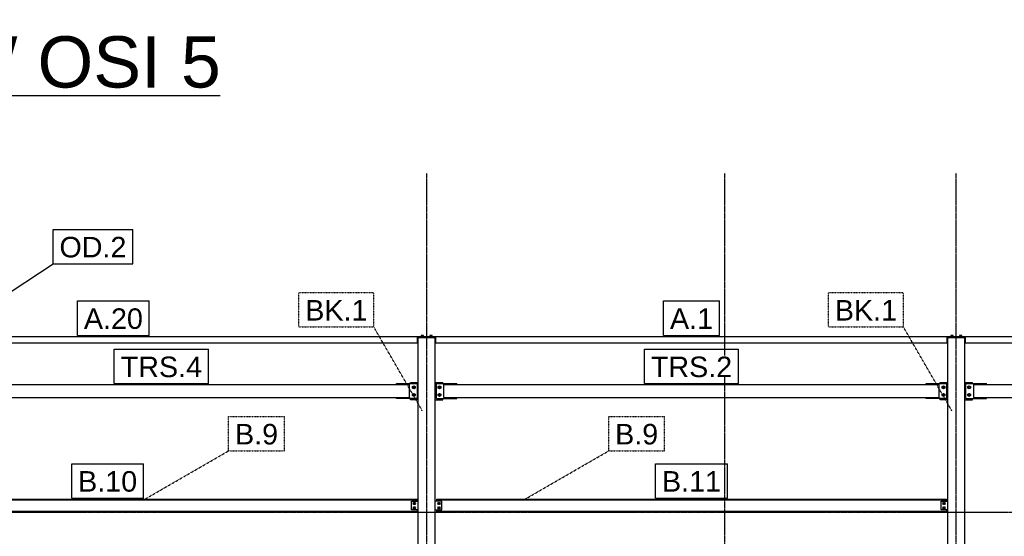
# Model space of a CAD drawing. Header units: millimetres. Extents: x 0 to 59400, y 0 to 42000.
# Tile 30 of 40: x 26821 to 35980, y 16005 to 20815. Entities that reach past the tile are written whole.
import ezdxf

# ---------------------------------------------------------------- set-up
doc = ezdxf.new("R2010")
doc.units = ezdxf.units.MM
doc.linetypes.add('DXK_LINE_DOT2', pattern=[3.9198, 1.9599, -1.9599])
doc.linetypes.add('DXK_LINE_DOT3', pattern=[5.9187, 2.979, -0.9799, 0.9799, -0.9799])
for name, color, linetype in [('TS_INNE_OBIEKTY', 7, 'Continuous'), ('TS_LINIE_WIDOCZNE', 7, 'Continuous'), ('TS_OPISY', 7, 'Continuous'), ('TS_OPISY_LINIE', 7, 'Continuous'), ('TS_OPISY_RAMKA', 7, 'Continuous')]:
    doc.layers.add(name, color=color, linetype=linetype)
doc.styles.add('Arial', font='ARIAL.TTF', dxfattribs={"height": 0.2})

# ---------------------------------------------------------------- blocks, each defined once
blk = doc.blocks.new('Unknown-293000867-11 - 1320')
at = {"color": 6, "linetype": 'Continuous'}
blk.add_line((18651.5, 20107.6), (28686.2, 20107.6), dxfattribs=at)
at = {"color": 0, "linetype": 'Continuous'}
blk.add_wipeout([(28686.2, 20182.6), (28686.2, 20682.6), (18651.5, 20682.6), (18651.5, 20182.6)], dxfattribs=at)
at = {"color": 6, "linetype": 'Continuous', "style": 'Arial'}
blk.add_text('PRZEKRÓJ W OSI 5', height=477.539, dxfattribs=at).set_placement((22428.4, 20182.6))
blk = doc.blocks.new('Part-293000867-1339 - 1320')
at = {"layer": 'TS_LINIE_WIDOCZNE', "color": 1, "linetype": 'Continuous'}
for p, q in [((35453.4, 12716.1), (35453.4, 17856.1)), ((35453.4, 17856.1), (35613.4, 17856.1)), ((35613.4, 12716.1), (35613.4, 17856.1))]:
    blk.add_line(p, q, dxfattribs=at)
blk = doc.blocks.new('Part-293000867-1340 - 1320')
at = {"layer": 'TS_LINIE_WIDOCZNE', "color": 1, "linetype": 'Continuous'}
for p, q in [((30526.9, 12716.1), (30526.9, 17856.1)), ((30526.9, 17856.1), (30686.9, 17856.1)), ((30686.9, 12716.1), (30686.9, 17856.1))]:
    blk.add_line(p, q, dxfattribs=at)
blk = doc.blocks.new('Part-293000867-1350 - 1320')
at = {"layer": 'TS_LINIE_WIDOCZNE', "color": 1, "linetype": 'Continuous'}
for p, q in [((30611.9, 17866.1), (30691.9, 17866.1)), ((30611.9, 17866.1), (30611.9, 17862.1)), ((30611.9, 17862.1), (30691.9, 17862.1)), ((30691.9, 17866.1), (35528.4, 17866.1)), ((30691.9, 17806.1), (30691.9, 17866.1)), ((35448.4, 17806.1), (35448.4, 17866.1)), ((35448.4, 17862.1), (35528.4, 17862.1)), ((35528.4, 17862.1), (35528.4, 17866.1)), ((30686.9, 17806.1), (35453.4, 17806.1))]:
    blk.add_line(p, q, dxfattribs=at)
blk = doc.blocks.new('Part-293000867-1351 - 1320')
at = {"layer": 'TS_LINIE_WIDOCZNE', "color": 1, "linetype": 'Continuous'}
for p, q in [((35538.4, 17866.1), (40559.9, 17866.1)), ((35538.4, 17862.1), (35538.4, 17866.1)), ((35538.4, 17862.1), (35618.4, 17862.1)), ((35618.4, 17806.1), (35618.4, 17866.1)), ((40414.9, 17806.1), (40414.9, 17866.1)), ((40414.9, 17862.1), (40559.9, 17862.1)), ((40559.9, 17866.1), (40559.9, 17862.1)), ((35613.4, 17806.1), (40414.9, 17806.1))]:
    blk.add_line(p, q, dxfattribs=at)
blk = doc.blocks.new('Part-293000867-1362 - 1320')
at = {"layer": 'TS_LINIE_WIDOCZNE', "color": 1, "linetype": 'Continuous'}
for p, q in [((30766.9, 17417.2), (35373.4, 17417.2)), ((30766.9, 17297.2), (30766.9, 17417.2)), ((35373.4, 17297.2), (35373.4, 17417.2)), ((30766.9, 17297.2), (35373.4, 17297.2))]:
    blk.add_line(p, q, dxfattribs=at)
blk = doc.blocks.new('Part-293000867-1363 - 1320')
at = {"layer": 'TS_LINIE_WIDOCZNE', "color": 1, "linetype": 'Continuous'}
for p, q in [((35693.4, 17417.2), (40339.9, 17417.2)), ((35693.4, 17417.2), (35693.4, 17297.2)), ((40339.9, 17417.2), (40339.9, 17297.2)), ((35693.4, 17297.2), (38465, 17297.2)), ((38615, 17297.2), (39765, 17297.2)), ((39915, 17297.2), (40339.9, 17297.2)), ((40339.9, 17297.2), (40339.9, 17297.2))]:
    blk.add_line(p, q, dxfattribs=at)
blk = doc.blocks.new('Bolt-293000867-1581 - 1320')
at = {"layer": 'TS_INNE_OBIEKTY', "color": 1, "linetype": 'Continuous'}
for p, q in [((30657.3, 17874), (30636.5, 17874)), ((30636.5, 17874), (30636.5, 17866.1)), ((30641.7, 17874), (30641.7, 17866.1)), ((30652.1, 17874), (30652.1, 17866.1)), ((30657.3, 17866.1), (30657.3, 17874))]:
    blk.add_line(p, q, dxfattribs=at)
blk = doc.blocks.new('Part-293000867-1637 - 1320')
at = {"layer": 'TS_LINIE_WIDOCZNE', "color": 1, "linetype": 'Continuous'}
for p, q in [((35383.4, 17427.2), (35383.4, 17437.2)), ((35383.4, 17437.2), (35453.4, 17437.2)), ((35383.4, 17277.2), (35383.4, 17287.2)), ((35453.4, 17277.2), (35383.4, 17277.2))]:
    blk.add_line(p, q, dxfattribs=at)
blk = doc.blocks.new('Part-293000867-1641 - 1320')
at = {"layer": 'TS_LINIE_WIDOCZNE', "color": 1, "linetype": 'Continuous'}
for p, q in [((30696.9, 17287.2), (30696.9, 17427.2)), ((30696.9, 17427.2), (30886.9, 17427.2)), ((30886.9, 17417.2), (30886.9, 17427.2)), ((30696.9, 17287.2), (30886.9, 17287.2)), ((30886.9, 17287.2), (30886.9, 17297.2))]:
    blk.add_line(p, q, dxfattribs=at)
blk = doc.blocks.new('GridLine-293000867-2152 - 1320')
at = {"layer": 'TS_INNE_OBIEKTY', "color": 4, "linetype": 'DXK_LINE_DOT3'}
blk.add_line((4870.4, 16231.1), (43490, 16231.1), dxfattribs=at)
blk = doc.blocks.new('Bolt-293000867-1645 - 1320')
at = {"layer": 'TS_INNE_OBIEKTY', "color": 1, "linetype": 'Continuous'}
for p, q in [((30474.9, 17399.2), (30486.9, 17406.1)), ((30486.9, 17406.1), (30498.9, 17399.2)), ((30474.9, 17385.3), (30474.9, 17399.2)), ((30474.9, 17385.3), (30474.9, 17399.2)), ((30486.9, 17378.4), (30474.9, 17385.3)), ((30474.9, 17329.2), (30486.9, 17336.1)), ((30474.9, 17315.3), (30474.9, 17329.2)), ((30474.9, 17329.2), (30474.9, 17315.3)), ((30486.9, 17308.4), (30474.9, 17315.3)), ((30498.9, 17385.3), (30486.9, 17378.4)), ((30486.9, 17336.1), (30498.9, 17329.2)), ((30498.9, 17315.3), (30486.9, 17308.4)), ((30498.9, 17399.2), (30498.9, 17385.3)), ((30498.9, 17385.3), (30498.9, 17399.2)), ((30498.9, 17329.2), (30498.9, 17315.3)), ((30498.9, 17315.3), (30498.9, 17329.2))]:
    blk.add_line(p, q, dxfattribs=at)
for centre, radius, start, end in [((30486.9, 17392.2), 9, 0, 180), ((30486.9, 17392.2), 9, 180, 0), ((30486.9, 17322.2), 9, 0, 180), ((30486.9, 17322.2), 9, 180, 0), ((30486.9, 17392.2), 8, 120, 300), ((30486.9, 17322.2), 8, 120, 300), ((30486.9, 17392.2), 8, 300, 120), ((30486.9, 17322.2), 8, 300, 120)]:
    blk.add_arc(centre, radius, start, end, dxfattribs=at)
blk = doc.blocks.new('Bolt-293000867-1585 - 1320')
at = {"layer": 'TS_INNE_OBIEKTY', "color": 1, "linetype": 'Continuous'}
for p, q in [((35503.8, 17874), (35483, 17874)), ((35483, 17874), (35483, 17866.1)), ((35488.2, 17874), (35488.2, 17866.1)), ((35498.6, 17874), (35498.6, 17866.1)), ((35503.8, 17866.1), (35503.8, 17874))]:
    blk.add_line(p, q, dxfattribs=at)
blk = doc.blocks.new('Part-293000867-1579 - 1320')
at = {"layer": 'TS_LINIE_WIDOCZNE', "color": 1, "linetype": 'Continuous'}
for p, q in [((30526.9, 17856.1), (30526.9, 17862.1)), ((30601.9, 17862.1), (30611.9, 17862.1)), ((30686.9, 17856.1), (30686.9, 17862.1))]:
    blk.add_line(p, q, dxfattribs=at)
blk = doc.blocks.new('Part-293000867-1485 - 1320')
at = {"layer": 'TS_LINIE_WIDOCZNE', "color": 1, "linetype": 'Continuous'}
for p, q in [((24942.6, 17866.1), (25755.4, 17866.1)), ((24942.6, 17862.1), (24942.6, 17862.1)), ((25002.6, 17862.1), (25007.6, 17862.1)), ((25007.6, 17806.1), (25007.6, 17866.1)), ((25605.4, 17806.1), (25605.4, 17866.1)), ((25605.4, 17862.1), (25755.4, 17862.1)), ((25755.4, 17866.1), (30601.9, 17866.1)), ((25755.4, 17866.1), (25755.4, 17806.1)), ((30521.9, 17806.1), (30521.9, 17866.1)), ((30521.9, 17862.1), (30601.9, 17862.1)), ((30601.9, 17862.1), (30601.9, 17866.1)), ((24786.6, 17806.1), (24822.6, 17806.1)), ((24942.6, 17806.1), (25610.4, 17806.1)), ((25750.4, 17806.1), (30526.9, 17806.1))]:
    blk.add_line(p, q, dxfattribs=at)
blk = doc.blocks.new('GridLine-293000867-2142 - 1320')
at = {"layer": 'TS_INNE_OBIEKTY', "color": 4, "linetype": 'DXK_LINE_DOT3'}
blk.add_line((35533.4, 11596.1), (35533.4, 19386.8), dxfattribs=at)
at = {"layer": 'TS_INNE_OBIEKTY', "color": 4, "linetype": 'Continuous'}
for p, q in [((35344.6, 11596.1), (35722.3, 11596.1)), ((35344.6, 11196.1), (35344.6, 11596.1)), ((35722.3, 11196.1), (35722.3, 11596.1)), ((35344.6, 11196.1), (35722.3, 11196.1))]:
    blk.add_line(p, q, dxfattribs=at)
at = {"layer": 'TS_INNE_OBIEKTY', "color": 2, "linetype": 'Continuous', "style": 'Arial'}
blk.add_text('B', height=191, dxfattribs=at).set_placement((35444.6, 11296.1))
blk = doc.blocks.new('Bolt-293000867-1639 - 1320')
at = {"layer": 'TS_INNE_OBIEKTY', "color": 1, "linetype": 'Continuous'}
for p, q in [((35401.4, 17399.2), (35413.4, 17406.1)), ((35413.4, 17406.1), (35425.4, 17399.2)), ((35401.4, 17385.3), (35401.4, 17399.2)), ((35401.4, 17385.3), (35401.4, 17399.2)), ((35413.4, 17378.4), (35401.4, 17385.3)), ((35401.4, 17329.2), (35413.4, 17336.1)), ((35401.4, 17315.3), (35401.4, 17329.2)), ((35401.4, 17329.2), (35401.4, 17315.3)), ((35413.4, 17308.4), (35401.4, 17315.3)), ((35425.4, 17385.3), (35413.4, 17378.4)), ((35413.4, 17336.1), (35425.4, 17329.2)), ((35425.4, 17315.3), (35413.4, 17308.4)), ((35425.4, 17399.2), (35425.4, 17385.3)), ((35425.4, 17385.3), (35425.4, 17399.2)), ((35425.4, 17329.2), (35425.4, 17315.3)), ((35425.4, 17315.3), (35425.4, 17329.2))]:
    blk.add_line(p, q, dxfattribs=at)
for centre, radius, start, end in [((35413.4, 17392.2), 9, 0, 180), ((35413.4, 17392.2), 9, 180, 0), ((35413.4, 17322.2), 9, 0, 180), ((35413.4, 17322.2), 9, 180, 0), ((35413.4, 17392.2), 8, 120, 300), ((35413.4, 17322.2), 8, 120, 300), ((35413.4, 17392.2), 8, 300, 120), ((35413.4, 17322.2), 8, 300, 120)]:
    blk.add_arc(centre, radius, start, end, dxfattribs=at)
blk = doc.blocks.new('Part-293000867-1635 - 1320')
at = {"layer": 'TS_LINIE_WIDOCZNE', "color": 1, "linetype": 'Continuous'}
for p, q in [((35623.4, 17287.2), (35623.4, 17427.2)), ((35623.4, 17427.2), (35813.4, 17427.2)), ((35813.4, 17417.2), (35813.4, 17427.2)), ((35623.4, 17287.2), (35813.4, 17287.2)), ((35813.4, 17287.2), (35813.4, 17297.2))]:
    blk.add_line(p, q, dxfattribs=at)
blk = doc.blocks.new('Part-293000867-1643 - 1320')
at = {"layer": 'TS_LINIE_WIDOCZNE', "color": 1, "linetype": 'Continuous'}
for p, q in [((30456.9, 17427.2), (30456.9, 17437.2)), ((30456.9, 17437.2), (30526.9, 17437.2)), ((30456.9, 17277.2), (30456.9, 17287.2)), ((30526.9, 17277.2), (30456.9, 17277.2))]:
    blk.add_line(p, q, dxfattribs=at)
blk = doc.blocks.new('Part-293000867-1528 - 1320')
at = {"layer": 'TS_LINIE_WIDOCZNE', "color": 1, "linetype": 'Continuous'}
for p, q in [((25830.4, 17417.2), (30446.9, 17417.2)), ((25830.4, 17297.2), (25830.4, 17417.2)), ((30446.9, 17297.2), (30446.9, 17417.2)), ((25830.4, 17297.2), (30446.9, 17297.2))]:
    blk.add_line(p, q, dxfattribs=at)
blk = doc.blocks.new('Bolt-293000867-1580 - 1320')
at = {"layer": 'TS_INNE_OBIEKTY', "color": 1, "linetype": 'Continuous'}
for p, q in [((30577.3, 17874), (30556.5, 17874)), ((30556.5, 17874), (30556.5, 17866.1)), ((30561.7, 17874), (30561.7, 17866.1)), ((30572.1, 17874), (30572.1, 17866.1)), ((30577.3, 17866.1), (30577.3, 17874))]:
    blk.add_line(p, q, dxfattribs=at)
blk = doc.blocks.new('Part-293000867-1584 - 1320')
at = {"layer": 'TS_LINIE_WIDOCZNE', "color": 1, "linetype": 'Continuous'}
for p, q in [((35453.4, 17856.1), (35453.4, 17862.1)), ((35528.4, 17862.1), (35538.4, 17862.1)), ((35613.4, 17856.1), (35613.4, 17862.1))]:
    blk.add_line(p, q, dxfattribs=at)
blk = doc.blocks.new('Bolt-293000867-1586 - 1320')
at = {"layer": 'TS_INNE_OBIEKTY', "color": 1, "linetype": 'Continuous'}
for p, q in [((35583.8, 17874), (35563, 17874)), ((35563, 17874), (35563, 17866.1)), ((35568.2, 17874), (35568.2, 17866.1)), ((35578.6, 17874), (35578.6, 17866.1)), ((35583.8, 17866.1), (35583.8, 17874))]:
    blk.add_line(p, q, dxfattribs=at)
blk = doc.blocks.new('Part-293000867-1634 - 1320')
at = {"layer": 'TS_LINIE_WIDOCZNE', "color": 1, "linetype": 'Continuous'}
for p, q in [((35613.4, 17437.2), (35683.4, 17437.2)), ((35683.4, 17427.2), (35683.4, 17437.2)), ((35613.4, 17277.2), (35683.4, 17277.2)), ((35683.4, 17277.2), (35683.4, 17287.2))]:
    blk.add_line(p, q, dxfattribs=at)
blk = doc.blocks.new('Bolt-293000867-1636 - 1320')
at = {"layer": 'TS_INNE_OBIEKTY', "color": 1, "linetype": 'Continuous'}
for p, q in [((35641.4, 17399.2), (35653.4, 17406.1)), ((35653.4, 17406.1), (35665.4, 17399.2)), ((35641.4, 17385.3), (35641.4, 17399.2)), ((35641.4, 17385.3), (35641.4, 17399.2)), ((35653.4, 17378.4), (35641.4, 17385.3)), ((35641.4, 17329.2), (35653.4, 17336.1)), ((35641.4, 17315.3), (35641.4, 17329.2)), ((35641.4, 17315.3), (35641.4, 17329.2)), ((35653.4, 17308.4), (35641.4, 17315.3)), ((35665.4, 17385.3), (35653.4, 17378.4)), ((35653.4, 17336.1), (35665.4, 17329.2)), ((35665.4, 17315.3), (35653.4, 17308.4)), ((35665.4, 17399.2), (35665.4, 17385.3)), ((35665.4, 17399.2), (35665.4, 17385.3)), ((35665.4, 17329.2), (35665.4, 17315.3)), ((35665.4, 17315.3), (35665.4, 17329.2))]:
    blk.add_line(p, q, dxfattribs=at)
for centre, radius, start, end in [((35653.4, 17392.2), 9, 0, 180), ((35653.4, 17392.2), 9, 180, 0), ((35653.4, 17322.2), 9, 0, 180), ((35653.4, 17322.2), 9, 180, 0), ((35653.4, 17392.2), 8, 120, 300), ((35653.4, 17322.2), 8, 120, 300), ((35653.4, 17392.2), 8, 300, 120), ((35653.4, 17322.2), 8, 300, 120)]:
    blk.add_arc(centre, radius, start, end, dxfattribs=at)
blk = doc.blocks.new('Part-293000867-1638 - 1320')
at = {"layer": 'TS_LINIE_WIDOCZNE', "color": 1, "linetype": 'Continuous'}
for p, q in [((35253.4, 17427.2), (35443.4, 17427.2)), ((35253.4, 17417.2), (35253.4, 17427.2)), ((35443.4, 17427.2), (35443.4, 17287.2)), ((35253.4, 17287.2), (35253.4, 17297.2)), ((35443.4, 17287.2), (35253.4, 17287.2))]:
    blk.add_line(p, q, dxfattribs=at)
blk = doc.blocks.new('Part-293000867-1640 - 1320')
at = {"layer": 'TS_LINIE_WIDOCZNE', "color": 1, "linetype": 'Continuous'}
for p, q in [((30686.9, 17437.2), (30756.9, 17437.2)), ((30756.9, 17427.2), (30756.9, 17437.2)), ((30686.9, 17277.2), (30756.9, 17277.2)), ((30756.9, 17277.2), (30756.9, 17287.2))]:
    blk.add_line(p, q, dxfattribs=at)
blk = doc.blocks.new('Bolt-293000867-1642 - 1320')
at = {"layer": 'TS_INNE_OBIEKTY', "color": 1, "linetype": 'Continuous'}
for p, q in [((30714.9, 17399.2), (30726.9, 17406.1)), ((30726.9, 17406.1), (30738.9, 17399.2)), ((30714.9, 17385.3), (30714.9, 17399.2)), ((30714.9, 17385.3), (30714.9, 17399.2)), ((30726.9, 17378.4), (30714.9, 17385.3)), ((30714.9, 17329.2), (30726.9, 17336.1)), ((30714.9, 17315.3), (30714.9, 17329.2)), ((30714.9, 17315.3), (30714.9, 17329.2)), ((30726.9, 17308.4), (30714.9, 17315.3)), ((30738.9, 17385.3), (30726.9, 17378.4)), ((30726.9, 17336.1), (30738.9, 17329.2)), ((30738.9, 17315.3), (30726.9, 17308.4)), ((30738.9, 17399.2), (30738.9, 17385.3)), ((30738.9, 17399.2), (30738.9, 17385.3)), ((30738.9, 17329.2), (30738.9, 17315.3)), ((30738.9, 17315.3), (30738.9, 17329.2))]:
    blk.add_line(p, q, dxfattribs=at)
for centre, radius, start, end in [((30726.9, 17392.2), 9, 0, 180), ((30726.9, 17392.2), 9, 180, 0), ((30726.9, 17322.2), 9, 0, 180), ((30726.9, 17322.2), 9, 180, 0), ((30726.9, 17392.2), 8, 120, 300), ((30726.9, 17322.2), 8, 120, 300), ((30726.9, 17392.2), 8, 300, 120), ((30726.9, 17322.2), 8, 300, 120)]:
    blk.add_arc(centre, radius, start, end, dxfattribs=at)
blk = doc.blocks.new('Part-293000867-1644 - 1320')
at = {"layer": 'TS_LINIE_WIDOCZNE', "color": 1, "linetype": 'Continuous'}
for p, q in [((30326.9, 17427.2), (30516.9, 17427.2)), ((30326.9, 17417.2), (30326.9, 17427.2)), ((30516.9, 17427.2), (30516.9, 17287.2)), ((30326.9, 17287.2), (30326.9, 17297.2)), ((30516.9, 17287.2), (30326.9, 17287.2))]:
    blk.add_line(p, q, dxfattribs=at)
blk = doc.blocks.new('Part-293000867-1857 - 1320')
at = {"layer": 'TS_LINIE_WIDOCZNE', "color": 1, "linetype": 'Continuous'}
for p, q in [((30696.9, 16351.1), (35443.4, 16351.1)), ((30696.9, 16351.1), (30696.9, 16331.1)), ((30696.9, 16344.8), (35443.4, 16344.8)), ((35443.4, 16351.1), (35443.4, 16331.1)), ((30696.9, 16251.1), (30696.9, 16231.1)), ((35443.4, 16237.4), (30696.9, 16237.4)), ((35443.4, 16231.1), (30696.9, 16231.1)), ((35443.4, 16251.1), (35443.4, 16231.1))]:
    blk.add_line(p, q, dxfattribs=at)
blk = doc.blocks.new('Part-293000867-1858 - 1320')
at = {"layer": 'TS_LINIE_WIDOCZNE', "color": 1, "linetype": 'Continuous'}
for p, q in [((25760.4, 16351.1), (30516.9, 16351.1)), ((25760.4, 16351.1), (25760.4, 16331.1)), ((25760.4, 16344.8), (30516.9, 16344.8)), ((30516.9, 16351.1), (30516.9, 16331.1)), ((25760.4, 16251.1), (25760.4, 16231.1)), ((30516.9, 16237.4), (25760.4, 16237.4)), ((30516.9, 16231.1), (25760.4, 16231.1)), ((30516.9, 16251.1), (30516.9, 16231.1))]:
    blk.add_line(p, q, dxfattribs=at)
blk = doc.blocks.new('Part-293000867-1991 - 1320')
at = {"layer": 'TS_LINIE_WIDOCZNE', "color": 1, "linetype": 'Continuous'}
for p, q in [((35393.4, 16251.1), (35393.4, 16331.1)), ((35393.4, 16331.1), (35453.4, 16331.1)), ((35453.4, 16251.1), (35393.4, 16251.1))]:
    blk.add_line(p, q, dxfattribs=at)
blk = doc.blocks.new('Bolt-293000867-1992 - 1320')
at = {"layer": 'TS_INNE_OBIEKTY', "color": 1, "linetype": 'Continuous'}
for p, q in [((35408.1, 16311.1), (35413.2, 16320.1)), ((35413.2, 16302.1), (35408.1, 16311.1)), ((35413.2, 16320.1), (35423.6, 16320.1)), ((35423.6, 16320.1), (35428.8, 16311.1)), ((35428.8, 16311.1), (35423.6, 16302.1)), ((35408.1, 16271.1), (35413.2, 16280.1)), ((35413.2, 16262.1), (35408.1, 16271.1)), ((35423.6, 16302.1), (35413.2, 16302.1)), ((35413.2, 16280.1), (35423.6, 16280.1)), ((35423.6, 16262.1), (35413.2, 16262.1)), ((35423.6, 16280.1), (35428.8, 16271.1)), ((35428.8, 16271.1), (35423.6, 16262.1))]:
    blk.add_line(p, q, dxfattribs=at)
for centre, radius, start, end in [((35418.4, 16311.1), 7, 90, 270), ((35418.4, 16311.1), 6, 30, 210), ((35418.4, 16311.1), 6, 210, 30), ((35418.4, 16311.1), 7, 270, 90), ((35418.4, 16271.1), 7, 90, 270), ((35418.4, 16271.1), 6, 30, 210), ((35418.4, 16271.1), 6, 210, 30), ((35418.4, 16271.1), 7, 270, 90)]:
    blk.add_arc(centre, radius, start, end, dxfattribs=at)
blk = doc.blocks.new('Part-293000867-1994 - 1320')
at = {"layer": 'TS_LINIE_WIDOCZNE', "color": 1, "linetype": 'Continuous'}
for p, q in [((30466.9, 16251.1), (30466.9, 16331.1)), ((30466.9, 16331.1), (30526.9, 16331.1)), ((30526.9, 16251.1), (30466.9, 16251.1))]:
    blk.add_line(p, q, dxfattribs=at)
blk = doc.blocks.new('Bolt-293000867-1995 - 1320')
at = {"layer": 'TS_INNE_OBIEKTY', "color": 1, "linetype": 'Continuous'}
for p, q in [((30481.5, 16311.1), (30486.7, 16320.1)), ((30486.7, 16302.1), (30481.5, 16311.1)), ((30486.7, 16320.1), (30497.1, 16320.1)), ((30497.1, 16320.1), (30502.3, 16311.1)), ((30502.3, 16311.1), (30497.1, 16302.1)), ((30481.5, 16271.1), (30486.7, 16280.1)), ((30486.7, 16262.1), (30481.5, 16271.1)), ((30497.1, 16302.1), (30486.7, 16302.1)), ((30486.7, 16280.1), (30497.1, 16280.1)), ((30497.1, 16262.1), (30486.7, 16262.1)), ((30497.1, 16280.1), (30502.3, 16271.1)), ((30502.3, 16271.1), (30497.1, 16262.1))]:
    blk.add_line(p, q, dxfattribs=at)
for centre, radius, start, end in [((30491.9, 16311.1), 7, 90, 270), ((30491.9, 16311.1), 6, 30, 210), ((30491.9, 16311.1), 6, 210, 30), ((30491.9, 16311.1), 7, 270, 90), ((30491.9, 16271.1), 7, 90, 270), ((30491.9, 16271.1), 6, 30, 210), ((30491.9, 16271.1), 6, 210, 30), ((30491.9, 16271.1), 7, 270, 90)]:
    blk.add_arc(centre, radius, start, end, dxfattribs=at)
blk = doc.blocks.new('Part-293000867-1997 - 1320')
at = {"layer": 'TS_LINIE_WIDOCZNE', "color": 1, "linetype": 'Continuous'}
for p, q in [((30746.9, 16331.1), (30686.9, 16331.1)), ((30746.9, 16251.1), (30746.9, 16331.1)), ((30686.9, 16251.1), (30746.9, 16251.1))]:
    blk.add_line(p, q, dxfattribs=at)
blk = doc.blocks.new('Bolt-293000867-1998 - 1320')
at = {"layer": 'TS_INNE_OBIEKTY', "color": 1, "linetype": 'Continuous'}
for p, q in [((30711.5, 16311.1), (30716.7, 16320.1)), ((30716.7, 16302.1), (30711.5, 16311.1)), ((30716.7, 16320.1), (30727.1, 16320.1)), ((30727.1, 16320.1), (30732.3, 16311.1)), ((30732.3, 16311.1), (30727.1, 16302.1)), ((30711.5, 16271.1), (30716.7, 16280.1)), ((30716.7, 16262.1), (30711.5, 16271.1)), ((30727.1, 16302.1), (30716.7, 16302.1)), ((30716.7, 16280.1), (30727.1, 16280.1)), ((30727.1, 16262.1), (30716.7, 16262.1)), ((30727.1, 16280.1), (30732.3, 16271.1)), ((30732.3, 16271.1), (30727.1, 16262.1))]:
    blk.add_line(p, q, dxfattribs=at)
for centre, radius, start, end in [((30721.9, 16311.1), 7, 90, 270), ((30721.9, 16311.1), 6, 30, 210), ((30721.9, 16311.1), 6, 210, 30), ((30721.9, 16311.1), 7, 270, 90), ((30721.9, 16271.1), 7, 90, 270), ((30721.9, 16271.1), 6, 30, 210), ((30721.9, 16271.1), 6, 210, 30), ((30721.9, 16271.1), 7, 270, 90)]:
    blk.add_arc(centre, radius, start, end, dxfattribs=at)
blk = doc.blocks.new('GridLine-293000867-2143 - 1320')
at = {"layer": 'TS_INNE_OBIEKTY', "color": 4, "linetype": 'DXK_LINE_DOT3'}
blk.add_line((33381.6, 11596.1), (33381.6, 19386.8), dxfattribs=at)
at = {"layer": 'TS_INNE_OBIEKTY', "color": 4, "linetype": 'Continuous'}
for p, q in [((33185.3, 11596.1), (33577.9, 11596.1)), ((33185.3, 11196.1), (33185.3, 11596.1)), ((33577.9, 11196.1), (33577.9, 11596.1)), ((33185.3, 11196.1), (33577.9, 11196.1))]:
    blk.add_line(p, q, dxfattribs=at)
at = {"layer": 'TS_INNE_OBIEKTY', "color": 2, "linetype": 'Continuous', "style": 'Arial'}
blk.add_text('C', height=191, dxfattribs=at).set_placement((33285.3, 11296.1))
blk = doc.blocks.new('GridLine-293000867-2144 - 1320')
at = {"layer": 'TS_INNE_OBIEKTY', "color": 4, "linetype": 'DXK_LINE_DOT3'}
blk.add_line((30606.9, 11596.1), (30606.9, 19386.8), dxfattribs=at)
at = {"layer": 'TS_INNE_OBIEKTY', "color": 4, "linetype": 'Continuous'}
for p, q in [((30410.6, 11596.1), (30803.2, 11596.1)), ((30410.6, 11196.1), (30410.6, 11596.1)), ((30803.2, 11196.1), (30803.2, 11596.1)), ((30410.6, 11196.1), (30803.2, 11196.1))]:
    blk.add_line(p, q, dxfattribs=at)
at = {"layer": 'TS_INNE_OBIEKTY', "color": 2, "linetype": 'Continuous', "style": 'Arial'}
blk.add_text('D', height=191, dxfattribs=at).set_placement((30510.6, 11296.1))
blk = doc.blocks.new('GridLine-293000867-2153 - 1320')
at = {"layer": 'TS_INNE_OBIEKTY', "color": 4, "linetype": 'DXK_LINE_DOT3'}
blk.add_line((4870.4, 17866.1), (43490, 17866.1), dxfattribs=at)
blk = doc.blocks.new('Mark-293000867-2563 - 1320')
at = {"layer": 'TS_OPISY_LINIE', "linetype": 'DXK_LINE_DOT2'}
blk.add_line((31520.6, 16350.6), (32300, 16800.6), dxfattribs=at)
at = {"layer": 'TS_OPISY_RAMKA', "linetype": 'DXK_LINE_DOT2'}
for p, q in [((32300, 17120.6), (32820, 17120.6)), ((32300, 16800.6), (32300, 17120.6)), ((32820, 16800.6), (32820, 17120.6)), ((32300, 16800.6), (32820, 16800.6))]:
    blk.add_line(p, q, dxfattribs=at)
blk.add_wipeout([(32760, 16860.6), (32760, 17060.6), (32360, 17060.6), (32360, 16860.6)]).dxf.layer = 'TS_OPISY_LINIE'
blk.add_wipeout([(32760, 16860.6), (32760, 17060.6), (32360, 17060.6), (32360, 16860.6)]).dxf.layer = 'TS_OPISY_LINIE'
at = {"layer": 'TS_OPISY', "style": 'Arial'}
blk.add_text('B.9', height=191.02, dxfattribs=at).set_placement((32360, 16860.6))
blk = doc.blocks.new('Mark-293000867-2550 - 1320')
at = {"layer": 'TS_OPISY_LINIE', "linetype": 'DXK_LINE_DOT2'}
blk.add_line((35491.7, 17174.5), (35041.7, 17953.9), dxfattribs=at)
at = {"layer": 'TS_OPISY_RAMKA', "linetype": 'DXK_LINE_DOT2'}
for p, q in [((34344, 18273.9), (35041.7, 18273.9)), ((34344, 17953.9), (34344, 18273.9)), ((35041.7, 17953.9), (35041.7, 18273.9)), ((34344, 17953.9), (35041.7, 17953.9))]:
    blk.add_line(p, q, dxfattribs=at)
blk.add_wipeout([(34981.7, 18013.9), (34981.7, 18213.9), (34404, 18213.9), (34404, 18013.9)]).dxf.layer = 'TS_OPISY_LINIE'
blk.add_wipeout([(34981.7, 18013.9), (34981.7, 18213.9), (34404, 18213.9), (34404, 18013.9)]).dxf.layer = 'TS_OPISY_LINIE'
at = {"layer": 'TS_OPISY', "style": 'Arial'}
blk.add_text('BK.1', height=191.02, dxfattribs=at).set_placement((34404, 18013.9))
blk = doc.blocks.new('Mark-293000867-2528 - 1320')
at = {"layer": 'TS_OPISY_LINIE', "linetype": 'DXK_LINE_DOT2'}
blk.add_line((30565.2, 17174.5), (30115.2, 17953.9), dxfattribs=at)
at = {"layer": 'TS_OPISY_RAMKA', "linetype": 'DXK_LINE_DOT2'}
for p, q in [((29417.5, 18273.9), (30115.2, 18273.9)), ((29417.5, 17953.9), (29417.5, 18273.9)), ((30115.2, 17953.9), (30115.2, 18273.9)), ((29417.5, 17953.9), (30115.2, 17953.9))]:
    blk.add_line(p, q, dxfattribs=at)
blk.add_wipeout([(30055.2, 18013.9), (30055.2, 18213.9), (29477.5, 18213.9), (29477.5, 18013.9)]).dxf.layer = 'TS_OPISY_LINIE'
blk.add_wipeout([(30055.2, 18013.9), (30055.2, 18213.9), (29477.5, 18213.9), (29477.5, 18013.9)]).dxf.layer = 'TS_OPISY_LINIE'
at = {"layer": 'TS_OPISY', "style": 'Arial'}
blk.add_text('BK.1', height=191.02, dxfattribs=at).set_placement((29477.5, 18013.9))
blk = doc.blocks.new('Mark-293000867-2564 - 1320')
at = {"layer": 'TS_OPISY_LINIE', "linetype": 'DXK_LINE_DOT2'}
blk.add_line((27984.7, 16350.6), (28764.1, 16800.6), dxfattribs=at)
at = {"layer": 'TS_OPISY_RAMKA', "linetype": 'DXK_LINE_DOT2'}
for p, q in [((28764.1, 17120.6), (29284.1, 17120.6)), ((28764.1, 16800.6), (28764.1, 17120.6)), ((29284.1, 16800.6), (29284.1, 17120.6)), ((28764.1, 16800.6), (29284.1, 16800.6))]:
    blk.add_line(p, q, dxfattribs=at)
blk.add_wipeout([(29224.1, 16860.6), (29224.1, 17060.6), (28824.1, 17060.6), (28824.1, 16860.6)]).dxf.layer = 'TS_OPISY_LINIE'
blk.add_wipeout([(29224.1, 16860.6), (29224.1, 17060.6), (28824.1, 17060.6), (28824.1, 16860.6)]).dxf.layer = 'TS_OPISY_LINIE'
at = {"layer": 'TS_OPISY', "style": 'Arial'}
blk.add_text('B.9', height=191.02, dxfattribs=at).set_placement((28824.1, 16860.6))
blk = doc.blocks.new('Mark-293000867-2566 - 1320')
at = {"layer": 'TS_OPISY_RAMKA', "linetype": 'Continuous'}
for p, q in [((27304.5, 16681.1), (27972.8, 16681.1)), ((27304.5, 16361.1), (27304.5, 16681.1)), ((27972.8, 16361.1), (27972.8, 16681.1)), ((27304.5, 16361.1), (27972.8, 16361.1))]:
    blk.add_line(p, q, dxfattribs=at)
blk.add_wipeout([(27912.8, 16421.1), (27912.8, 16621.1), (27364.5, 16621.1), (27364.5, 16421.1)]).dxf.layer = 'TS_OPISY_LINIE'
blk.add_wipeout([(27912.8, 16421.1), (27912.8, 16621.1), (27364.5, 16621.1), (27364.5, 16421.1)]).dxf.layer = 'TS_OPISY_LINIE'
at = {"layer": 'TS_OPISY', "style": 'Arial'}
blk.add_text('B.10', height=191.02, dxfattribs=at).set_placement((27364.5, 16421.1))
blk = doc.blocks.new('Mark-293000867-2353 - 1320')
at = {"layer": 'TS_OPISY_RAMKA', "linetype": 'Continuous'}
for p, q in [((32810.2, 18196.1), (33330.2, 18196.1)), ((32810.2, 17876.1), (32810.2, 18196.1)), ((33330.2, 17876.1), (33330.2, 18196.1)), ((32810.2, 17876.1), (33330.2, 17876.1))]:
    blk.add_line(p, q, dxfattribs=at)
blk.add_wipeout([(33270.2, 17936.1), (33270.2, 18136.1), (32870.2, 18136.1), (32870.2, 17936.1)]).dxf.layer = 'TS_OPISY_LINIE'
blk.add_wipeout([(33270.2, 17936.1), (33270.2, 18136.1), (32870.2, 18136.1), (32870.2, 17936.1)]).dxf.layer = 'TS_OPISY_LINIE'
at = {"layer": 'TS_OPISY', "style": 'Arial'}
blk.add_text('A.1', height=191.02, dxfattribs=at).set_placement((32870.2, 17936.1))
blk = doc.blocks.new('Mark-293000867-2365 - 1320')
at = {"layer": 'TS_OPISY_RAMKA', "linetype": 'Continuous'}
for p, q in [((32632.4, 17747.2), (33507.9, 17747.2)), ((32632.4, 17427.2), (32632.4, 17747.2)), ((33507.9, 17427.2), (33507.9, 17747.2)), ((32632.4, 17427.2), (33507.9, 17427.2))]:
    blk.add_line(p, q, dxfattribs=at)
blk.add_wipeout([(33447.9, 17487.2), (33447.9, 17687.2), (32692.4, 17687.2), (32692.4, 17487.2)]).dxf.layer = 'TS_OPISY_LINIE'
blk.add_wipeout([(33447.9, 17487.2), (33447.9, 17687.2), (32692.4, 17687.2), (32692.4, 17487.2)]).dxf.layer = 'TS_OPISY_LINIE'
at = {"layer": 'TS_OPISY', "style": 'Arial'}
blk.add_text('TRS.2', height=191.02, dxfattribs=at).set_placement((32692.4, 17487.2))
blk = doc.blocks.new('Mark-293000867-2404 - 1320')
at = {"layer": 'TS_OPISY_RAMKA', "linetype": 'Continuous'}
for p, q in [((27358.1, 18196.1), (28026.4, 18196.1)), ((27358.1, 17876.1), (27358.1, 18196.1)), ((28026.4, 17876.1), (28026.4, 18196.1)), ((27358.1, 17876.1), (28026.4, 17876.1))]:
    blk.add_line(p, q, dxfattribs=at)
blk.add_wipeout([(27966.4, 17936.1), (27966.4, 18136.1), (27418.1, 18136.1), (27418.1, 17936.1)]).dxf.layer = 'TS_OPISY_LINIE'
blk.add_wipeout([(27966.4, 17936.1), (27966.4, 18136.1), (27418.1, 18136.1), (27418.1, 17936.1)]).dxf.layer = 'TS_OPISY_LINIE'
at = {"layer": 'TS_OPISY', "style": 'Arial'}
blk.add_text('A.20', height=191.02, dxfattribs=at).set_placement((27418.1, 17936.1))
blk = doc.blocks.new('Mark-293000867-2428 - 1320')
at = {"layer": 'TS_OPISY_RAMKA', "linetype": 'Continuous'}
for p, q in [((27700.9, 17747.2), (28576.4, 17747.2)), ((27700.9, 17427.2), (27700.9, 17747.2)), ((28576.4, 17427.2), (28576.4, 17747.2)), ((27700.9, 17427.2), (28576.4, 17427.2))]:
    blk.add_line(p, q, dxfattribs=at)
blk.add_wipeout([(28516.4, 17487.2), (28516.4, 17687.2), (27760.9, 17687.2), (27760.9, 17487.2)]).dxf.layer = 'TS_OPISY_LINIE'
blk.add_wipeout([(28516.4, 17487.2), (28516.4, 17687.2), (27760.9, 17687.2), (27760.9, 17487.2)]).dxf.layer = 'TS_OPISY_LINIE'
at = {"layer": 'TS_OPISY', "style": 'Arial'}
blk.add_text('TRS.4', height=191.02, dxfattribs=at).set_placement((27760.9, 17487.2))
blk = doc.blocks.new('Mark-293000867-2565 - 1320')
at = {"layer": 'TS_OPISY_RAMKA', "linetype": 'Continuous'}
for p, q in [((32736, 16681.1), (33404.3, 16681.1)), ((32736, 16361.1), (32736, 16681.1)), ((33404.3, 16361.1), (33404.3, 16681.1)), ((32736, 16361.1), (33404.3, 16361.1))]:
    blk.add_line(p, q, dxfattribs=at)
blk.add_wipeout([(33344.3, 16421.1), (33344.3, 16621.1), (32796, 16621.1), (32796, 16421.1)]).dxf.layer = 'TS_OPISY_LINIE'
blk.add_wipeout([(33344.3, 16421.1), (33344.3, 16621.1), (32796, 16621.1), (32796, 16421.1)]).dxf.layer = 'TS_OPISY_LINIE'
at = {"layer": 'TS_OPISY', "style": 'Arial'}
blk.add_text('B.11', height=191.02, dxfattribs=at).set_placement((32796, 16421.1))
blk = doc.blocks.new('Mark-293000867-2569 - 1320')
at = {"layer": 'TS_OPISY_LINIE', "linetype": 'Continuous'}
blk.add_line((26346.8, 18026.1), (27130.8, 18541.9), dxfattribs=at)
at = {"layer": 'TS_OPISY_RAMKA', "linetype": 'Continuous'}
for p, q in [((27130.8, 18861.9), (27873, 18861.9)), ((27130.8, 18541.9), (27130.8, 18861.9)), ((27873, 18541.9), (27873, 18861.9)), ((27130.8, 18541.9), (27873, 18541.9))]:
    blk.add_line(p, q, dxfattribs=at)
blk.add_wipeout([(27813, 18601.9), (27813, 18801.9), (27190.8, 18801.9), (27190.8, 18601.9)]).dxf.layer = 'TS_OPISY_LINIE'
blk.add_wipeout([(27813, 18601.9), (27813, 18801.9), (27190.8, 18801.9), (27190.8, 18601.9)]).dxf.layer = 'TS_OPISY_LINIE'
at = {"layer": 'TS_OPISY', "style": 'Arial'}
blk.add_text('OD.2', height=191.02, dxfattribs=at).set_placement((27190.8, 18601.9))

msp = doc.modelspace()

# ---------------------------------------------------------------- block references
for name in ['Unknown-293000867-11 - 1320', 'GridLine-293000867-2144 - 1320', 'GridLine-293000867-2143 - 1320', 'GridLine-293000867-2142 - 1320', 'GridLine-293000867-2153 - 1320', 'Part-293000867-1485 - 1320', 'Part-293000867-1579 - 1320', 'Bolt-293000867-1580 - 1320', 'Part-293000867-1350 - 1320', 'Bolt-293000867-1581 - 1320', 'Part-293000867-1584 - 1320', 'Bolt-293000867-1585 - 1320', 'Part-293000867-1351 - 1320', 'Bolt-293000867-1586 - 1320', 'Part-293000867-1340 - 1320', 'Part-293000867-1339 - 1320', 'Part-293000867-1528 - 1320', 'Part-293000867-1644 - 1320', 'Part-293000867-1643 - 1320', 'Bolt-293000867-1645 - 1320', 'Part-293000867-1640 - 1320', 'Part-293000867-1641 - 1320', 'Bolt-293000867-1642 - 1320', 'Part-293000867-1362 - 1320', 'Part-293000867-1638 - 1320', 'Part-293000867-1637 - 1320', 'Bolt-293000867-1639 - 1320', 'Part-293000867-1634 - 1320', 'Part-293000867-1635 - 1320', 'Bolt-293000867-1636 - 1320', 'Part-293000867-1363 - 1320', 'GridLine-293000867-2152 - 1320', 'Part-293000867-1858 - 1320', 'Part-293000867-1994 - 1320', 'Bolt-293000867-1995 - 1320', 'Part-293000867-1997 - 1320', 'Part-293000867-1857 - 1320', 'Bolt-293000867-1998 - 1320', 'Part-293000867-1991 - 1320', 'Bolt-293000867-1992 - 1320']:
    msp.add_blockref(name, (0, 0))

# ---------------------------------------------------------------- next in the draw order: block references
for name in ['Mark-293000867-2528 - 1320', 'Mark-293000867-2550 - 1320', 'Mark-293000867-2404 - 1320', 'Mark-293000867-2353 - 1320', 'Mark-293000867-2428 - 1320', 'Mark-293000867-2365 - 1320', 'Mark-293000867-2564 - 1320', 'Mark-293000867-2563 - 1320']:
    msp.add_blockref(name, (0, 0))

# ---------------------------------------------------------------- next in the draw order: block references
for name in ['Mark-293000867-2569 - 1320', 'Mark-293000867-2566 - 1320', 'Mark-293000867-2565 - 1320']:
    msp.add_blockref(name, (0, 0))

doc.saveas('drawing.dxf')
